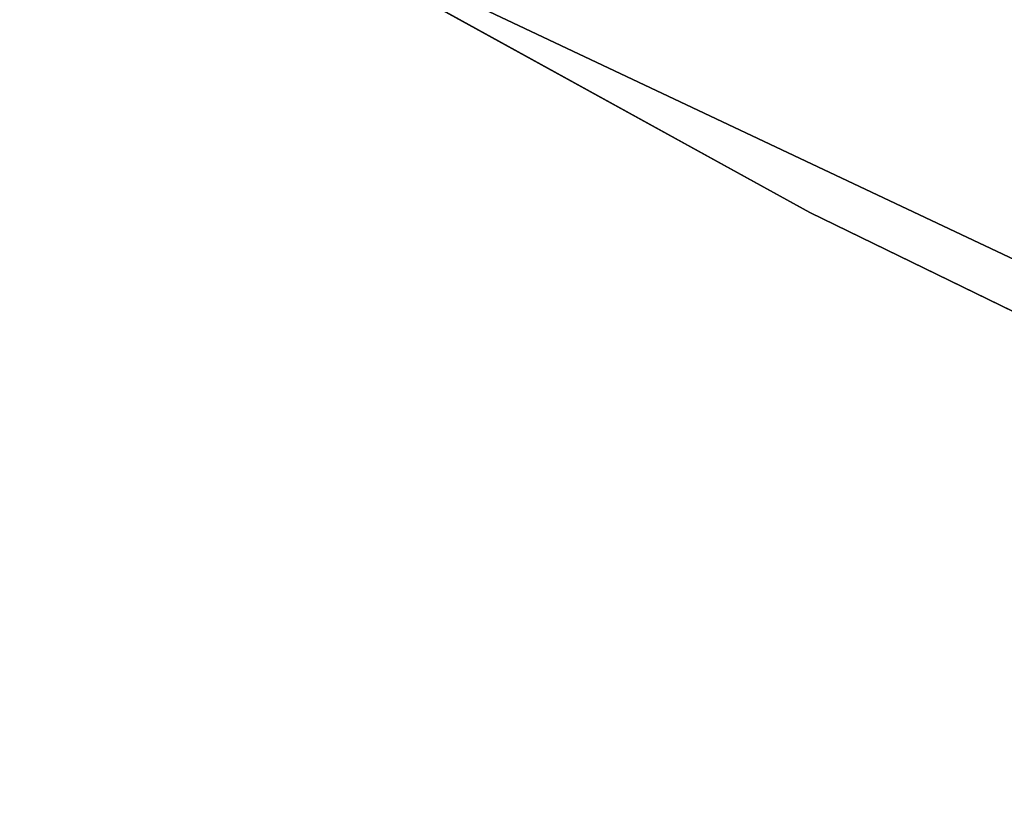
# Model space of a CAD drawing. Extents: x -775 to 775, y -775 to 775.
# Tile 129 of 256: x -350.08 to -341.81, y -667.17 to -660.62. Entities that reach past the tile are written whole.
import ezdxf

# ---------------------------------------------------------------- set-up
doc = ezdxf.new("R2010")
doc.units = 0
doc.layers.get('0').update_dxf_attribs({"color": 13, "linetype": 'CONTINUOUS'})

# ---------------------------------------------------------------- blocks, each defined once
blk = doc.blocks.new('OBJ_000001')
for p, q in [((-351.2017, -658.1632), (-285.3689, -689.2597)), ((-351.2017, -658.1632, 38.9998), (-285.3689, -689.2597, 38.9998)), ((-285.3689, -689.2597, 3), (-351.2017, -658.1632, 3))]:
    blk.add_line(p, q)
at = {"color": 7}
mesh = blk.add_polyface(dxfattribs=at)
corners = [(-284.2213, -686.4879, 3), (-349.7893, -655.5165), (-284.2213, -686.4879), (-349.7893, -655.5165, 3)]
mesh.append_faces([[corners[k] for k in face] for face in [(0, 1, 2), (1, 0, 3)]], dxfattribs={"vtx0": -1, "color": 7})
mesh = blk.add_polyface(dxfattribs=at)
corners = [(-349.7893, -655.5165, 18.222), (-342.0657, -659.58), (-308.3713, -675.9881)]
mesh.append_faces([[corners[k] for k in face] for face in [(0, 1, 2)]], dxfattribs={"color": 7})
mesh = blk.add_polyface(dxfattribs=at)
corners = [(-349.7893, -655.5165, 18.222), (-308.3713, -675.9881), (-284.2213, -686.4879, 18.222)]
mesh.append_faces([[corners[k] for k in face] for face in [(0, 1, 2)]], dxfattribs={"color": 7})
mesh = blk.add_polyface(dxfattribs=at)
corners = [(-284.2213, -686.4879, 38.9998), (-349.7893, -655.5165, 18.222), (-284.2213, -686.4879, 18.222), (-349.7893, -655.5165, 38.9998)]
mesh.append_faces([[corners[k] for k in face] for face in [(0, 1, 2), (1, 0, 3)]], dxfattribs={"vtx0": -1, "color": 7})
blk = doc.blocks.new('OBJ_000002')
for p, q in [((-376.3925, -644.0866, 7), (-343.4469, -662.2432, 7)), ((-376.3925, -644.0866, 30.1627), (-343.4469, -662.2432, 30.1627)), ((-343.4469, -662.2432, 7), (-309.6164, -678.7175, 7)), ((-343.4469, -662.2432, 30.1627), (-309.6164, -678.7175, 30.1627)), ((-343.4469, -662.2432, 7), (-343.4469, -662.2432, 30.1627))]:
    blk.add_line(p, q)
at = {"color": 8}
mesh = blk.add_polyface(dxfattribs=at)
corners = [(-376.3925, -644.0866, 30.1627), (-343.4469, -662.2432, 7), (-376.3925, -644.0866, 7), (-343.4469, -662.2432, 30.1627)]
mesh.append_faces([[corners[k] for k in face] for face in [(0, 1, 2), (1, 0, 3)]], dxfattribs={"vtx0": -1, "color": 8})
mesh = blk.add_polyface(dxfattribs=at)
corners = [(-343.4469, -662.2432, 30.1627), (-309.6164, -678.7175, 7), (-343.4469, -662.2432, 7), (-309.6164, -678.7175, 30.1627)]
mesh.append_faces([[corners[k] for k in face] for face in [(0, 1, 2), (1, 0, 3)]], dxfattribs={"vtx0": -1, "color": 8})
blk = doc.blocks.new('SKPE74C')
for name in ['OBJ_000002', 'OBJ_000001']:
    blk.add_blockref(name, (0, 0))

msp = doc.modelspace()

# ---------------------------------------------------------------- block references
msp.add_blockref('SKPE74C', (0, 0))

doc.saveas('drawing.dxf')
